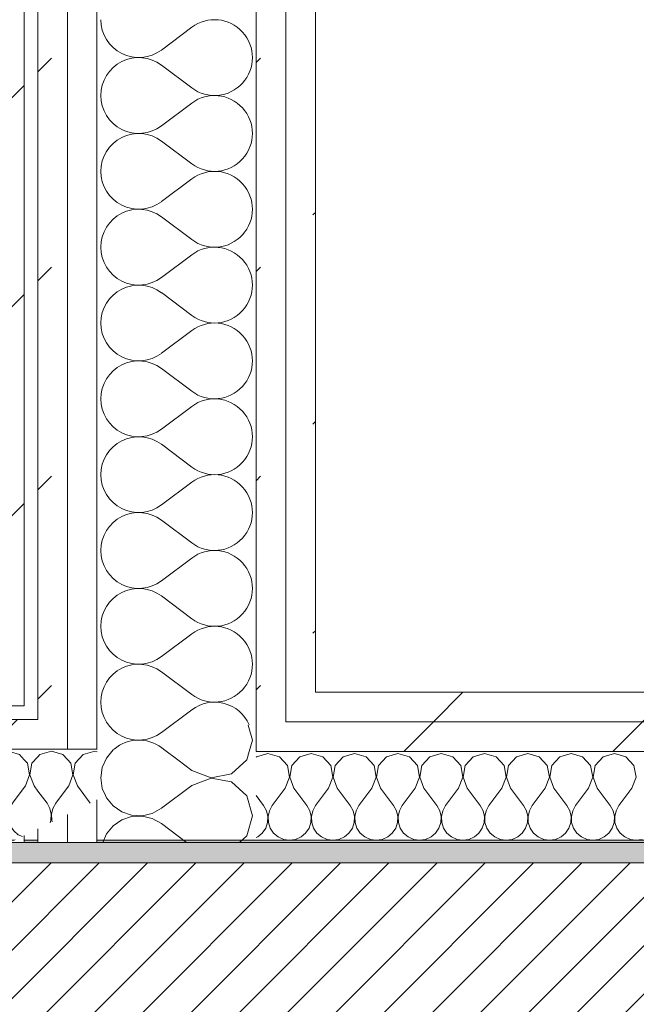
# Model space of a CAD drawing. Header units: millimetres. Extents: x -28277 to 305935, y -19284 to 4746.
# Tile 108 of 256: x 44273 to 44544, y -1304 to -871. Entities that reach past the tile are written whole.
import ezdxf

# ---------------------------------------------------------------- set-up
doc = ezdxf.new("R2010")
doc.units = ezdxf.units.MM
doc.header["$MEASUREMENT"] = 0
doc.linetypes.add('Wipeout_Contour', pattern=[1000, 0, -1000])
for name, color, linetype in [('06_COT_Detalls', 7, 'Continuous'), ('12_FAÇ_Façana', 7, 'Continuous'), ('Nuevo_08_E_Envans secs', 7, 'Continuous')]:
    doc.layers.add(name, color=color, linetype=linetype)
for name, color, linetype, lineweight in [('06_COT_Detalls_Pluma_Nº__1', 7, 'Continuous', 5), ('12_FAÇ_Façana_Pluma_Nº__2', 8, 'Continuous', 5), ('12_FAÇ_Façana_Pluma_Nº__7', 7, 'Continuous', 5), ('Nuevo_08_E_Envans secs_Pluma_Nº__1', 7, 'Continuous', 5)]:
    doc.layers.add(name, color=color, linetype=linetype, lineweight=lineweight)
for name, color, linetype, lineweight, true_color in [('12_FAÇ_Façana_Pluma_Nº__176', 7, 'Continuous', 15, 0x93a0c6), ('Nuevo_08_E_Envans secs_Pluma_Nº__102', 7, 'Continuous', 5, 0xcccccc), ('Nuevo_08_E_Envans secs_Pluma_Nº__171', 171, 'Continuous', 13, 0xaaaaff), ('Nuevo_08_E_Envans secs_Pluma_Nº__177', 7, 'Continuous', 15, 0xf7e046)]:
    doc.layers.add(name, color=color, linetype=linetype, lineweight=lineweight, true_color=true_color)
doc.styles.add('Estilo_Generado_2', font='txt')
doc.dimstyles.new('Estilo_Generado__2', dxfattribs={"dimtxt": 50, "dimasz": 19, "dimexe": 0.18, "dimexo": 300, "dimgap": 0, "dimtad": 1, "dimtih": 1, "dimtoh": 1, "dimlfac": 0.001, "dimzin": 0, "dimdsep": 46, "dimtxsty": 'Estilo_Generado_2', "dimblk": 'ARROWHEAD_2', "dimblk1": 'ARROWHEAD_2', "dimblk2": 'ARROWHEAD_2', "dimcen": 0.09, "dimclrd": 7, "dimclre": 7, "dimclrt": 7, "dimadec": 0, "dimazin": 0, "dimtfac": 1, "dimtdec": 4, "dimtmove": 0, "dimatfit": 3, "dimfxl": 0, "dimtolj": 1, "dimtzin": 0, "dimarcsym": 0})
pattern_1 = [(45, (55248.37, -37.4), (-91.9239, 91.9239), [97.5, -32.5]), (45, (55248.37, 54.52), (-91.9239, 91.9239), [97.5, -32.5])]

# ---------------------------------------------------------------- blocks, each defined once
blk = doc.blocks.new('Muro_18_1', base_point=(42312.43, -1231.38))
at = {"layer": '12_FAÇ_Façana_Pluma_Nº__176', "linetype": 'Continuous', "lineweight": 0, "true_color": 0x495063}
blk.add_hatch(color=251, dxfattribs=at).paths.add_polyline_path([(46466.43, -1231.38), (42312.43, -1231.38), (42312.43, -1241.38), (46466.43, -1241.38)])
at = {"layer": '12_FAÇ_Façana_Pluma_Nº__2', "linetype": 'Continuous', "lineweight": 5}
h = blk.add_hatch(dxfattribs=at)
h.set_pattern_fill('Ceramic_0001', color=8, style=0, pattern_type=2)
h.set_pattern_definition([(45, (55248.365, -37.4), (-10.606602, 10.606602), [])])
h.paths.add_polyline_path([(46466.43, -1241.38), (42312.43, -1241.38), (42312.43, -1456.38), (42361.55, -1456.38), (42361.55, -1251.37), (42761.56, -1251.37), (42761.56, -1456.38), (42812.5, -1456.38), (42812.5, -1251.37), (43212.51, -1251.37), (43212.51, -1456.38), (46466.43, -1456.38)])
at = {"layer": '12_FAÇ_Façana_Pluma_Nº__7', "color": 7, "linetype": 'Continuous', "lineweight": 5}
blk.add_line((46466.43, -1241.38), (42312.43, -1241.38), dxfattribs=at)
at = {"layer": '12_FAÇ_Façana_Pluma_Nº__7', "color": 7, "linetype": 'Continuous', "lineweight": 5, "flags": 128}
blk.add_lwpolyline([(46466.43, -1231.38), (42312.43, -1231.38)], dxfattribs=at)
blk = doc.blocks.new('*X96', base_point=(55248.37, -37.4))
at = {"layer": 'Nuevo_08_E_Envans secs_Pluma_Nº__102', "color": 254, "linetype": 'Continuous', "lineweight": 5, "true_color": 0xcccccc}
for p, q in [((44374.85, -1187.4), (44373.01, -1180.91)), ((44373.44, -1192.38), (44374.85, -1187.4))]:
    blk.add_line(p, q, dxfattribs=at)
blk = doc.blocks.new('*X97', base_point=(55248.37, -37.4))
at = {"layer": 'Nuevo_08_E_Envans secs_Pluma_Nº__102', "color": 254, "linetype": 'Continuous', "lineweight": 5, "true_color": 0xcccccc}
for p, q in [((44372.36, -1196.16), (44373.44, -1192.38)), ((44348.18, -1200.73), (44342.07, -1196.15)), ((44365.64, -1202.31), (44372.36, -1196.16)), ((44348.18, -1200.73), (44356.69, -1204)), ((44356.69, -1204), (44365.64, -1202.31)), ((44348.18, -1207.4), (44334.85, -1217.4)), ((44356.69, -1204.13), (44348.18, -1207.4)), ((44365.64, -1205.83), (44356.69, -1204.13)), ((44372.36, -1211.97), (44365.64, -1205.83)), ((44310.23, -1211.83), (44310.67, -1212.83)), ((44310.67, -1212.83), (44313.61, -1216.37)), ((44374.85, -1220.73), (44372.36, -1211.97)), ((44313.61, -1216.37), (44317.4, -1218.97)), ((44317.4, -1218.97), (44321.75, -1220.44)), ((44321.75, -1220.44), (44326.35, -1220.67)), ((44326.35, -1220.67), (44330.83, -1219.62)), ((44330.83, -1219.62), (44334.85, -1217.4)), ((44317.4, -1222.49), (44313.61, -1225.1)), ((44321.75, -1221.02), (44317.4, -1222.49)), ((44326.35, -1220.8), (44321.75, -1221.02)), ((44330.83, -1221.84), (44326.35, -1220.8)), ((44334.85, -1224.07), (44330.83, -1221.84)), ((44345.93, -1232.38), (44334.85, -1224.07)), ((44372.36, -1229.5), (44374.85, -1220.73)), ((44310.67, -1228.64), (44309.03, -1232.38)), ((44313.61, -1225.1), (44310.67, -1228.64)), ((44369.21, -1232.38), (44372.36, -1229.5))]:
    blk.add_line(p, q, dxfattribs=at)
blk = doc.blocks.new('*X99', base_point=(55248.37, -37.4))
at = {"layer": 'Nuevo_08_E_Envans secs_Pluma_Nº__102', "color": 254, "linetype": 'Continuous', "lineweight": 5, "true_color": 0xcccccc}
for p, q in [((44313.61, -1191.76), (44310.67, -1195.3)), ((44314.17, -1191.38), (44313.61, -1191.76)), ((44342.07, -1196.15), (44335.71, -1191.38)), ((44310.67, -1195.3), (44308.82, -1199.51)), ((44308.82, -1199.51), (44308.18, -1204.07)), ((44308.18, -1204.07), (44308.82, -1208.62)), ((44308.82, -1208.62), (44310.23, -1211.83))]:
    blk.add_line(p, q, dxfattribs=at)
blk = doc.blocks.new('*X100', base_point=(55248.37, -37.4))
at = {"layer": 'Nuevo_08_E_Envans secs_Pluma_Nº__102', "color": 254, "linetype": 'Continuous', "lineweight": 5, "true_color": 0xcccccc}
for p, q in [((44348.18, -874.07), (44334.85, -884.07)), ((44348.18, -900.73), (44334.85, -890.73)), ((44348.18, -907.4), (44334.85, -917.4)), ((44348.18, -934.07), (44334.85, -924.07)), ((44348.18, -940.73), (44334.85, -950.73)), ((44348.18, -967.4), (44334.85, -957.4)), ((44348.18, -974.07), (44334.85, -984.07)), ((44348.18, -1000.73), (44334.85, -990.73)), ((44348.18, -1007.4), (44334.85, -1017.4)), ((44348.18, -1034.07), (44334.85, -1024.07)), ((44348.18, -1040.73), (44334.85, -1050.73)), ((44348.18, -1067.4), (44334.85, -1057.4)), ((44348.18, -1074.07), (44334.85, -1084.07)), ((44348.18, -1100.73), (44334.85, -1090.73)), ((44348.18, -1107.4), (44334.85, -1117.4)), ((44348.18, -1134.07), (44334.85, -1124.07)), ((44348.18, -1140.73), (44334.85, -1150.73)), ((44348.18, -1167.4), (44334.85, -1157.4)), ((44348.18, -1174.07), (44334.85, -1184.07)), ((44335.71, -1191.38), (44334.85, -1190.73))]:
    blk.add_line(p, q, dxfattribs=at)
for centre, start, end in [((44324.85, -870.73), 180, 306.8699), ((44358.18, -887.4), 233.1301, 126.8699), ((44324.85, -904.07), 53.1301, 180), ((44324.85, -904.07), 180, 306.8699), ((44358.18, -920.73), 233.1301, 126.8699), ((44324.85, -937.4), 53.1301, 180), ((44324.85, -937.4), 180, 306.8699), ((44358.18, -954.07), 233.1301, 126.8699), ((44324.85, -970.73), 53.1301, 180), ((44324.85, -970.73), 180, 306.8699), ((44358.18, -987.4), 233.1301, 126.8699), ((44324.85, -1004.07), 53.1301, 180), ((44324.85, -1004.07), 180, 306.8699), ((44358.18, -1020.73), 233.1301, 126.8699), ((44324.85, -1037.4), 53.1301, 180), ((44324.85, -1037.4), 180, 306.8699), ((44358.18, -1054.07), 233.1301, 126.8699), ((44324.85, -1070.73), 53.1301, 180), ((44324.85, -1070.73), 180, 306.8699), ((44358.18, -1087.4), 233.1301, 126.8699), ((44324.85, -1104.07), 53.1301, 180), ((44324.85, -1104.07), 180, 306.8699), ((44358.18, -1120.73), 233.1301, 126.8699), ((44324.85, -1137.4), 53.1301, 180), ((44324.85, -1137.4), 180, 306.8699), ((44358.18, -1154.07), 233.1301, 126.8699), ((44324.85, -1170.73), 53.1301, 180), ((44324.85, -1170.73), 180, 306.8699), ((44358.18, -1187.4), 23.7181, 126.8699), ((44324.85, -1204.07), 53.1301, 130.4078)]:
    blk.add_arc(centre, 16.67, start, end, dxfattribs=at)
blk = doc.blocks.new('Muro_21_1', base_point=(44402.52, -1166.38))
at = {"color": 254, "linetype": 'Wipeout_Contour', "lineweight": 0, "ltscale": 177147.833826}
blk.add_wipeout([(44268.52, -1166.38), (44268.52, -1172.38), (44274.52, -1172.38), (44274.52, -1166.38)], dxfattribs=at).dxf.layer = 'Nuevo_08_E_Envans secs'
at = {"color": 254, "linetype": 'Wipeout_Contour', "lineweight": 0, "ltscale": 177646.213012}
blk.add_wipeout([(44402.52, -1166.38), (44389.52, -1172.78), (44389.52, -1179.38), (44402.52, -1179.38)], dxfattribs=at).dxf.layer = 'Nuevo_08_E_Envans secs'
at = {"color": 254, "linetype": 'Wipeout_Contour', "lineweight": 0, "ltscale": 177267.774604}
blk.add_wipeout([(44293.52, -1232.38), (44306.52, -1232.38), (44306.52, -1213.66), (44293.52, -1220.06)], dxfattribs=at).dxf.layer = 'Nuevo_08_E_Envans secs'
at = {"color": 254, "linetype": 'Wipeout_Contour', "lineweight": 0, "ltscale": 132868.430629}
blk.add_wipeout([(44274.52, -1229.42), (44268.52, -1232.38), (44274.52, -1232.38)], dxfattribs=at).dxf.layer = 'Nuevo_08_E_Envans secs'
at = {"layer": 'Nuevo_08_E_Envans secs_Pluma_Nº__171', "linetype": 'Continuous', "lineweight": 13, "true_color": 0xaaaaff}
h = blk.add_hatch(dxfattribs=at)
h.set_pattern_fill('Panellat_HPL_0001', color=161, style=0, pattern_type=2)
h.set_pattern_definition(pattern_1)
h.paths.add_polyline_path([(44268.52, -1166.38), (44268.52, -1172.38), (44274.52, -1172.38), (44274.52, -1166.38)])
h = blk.add_hatch(dxfattribs=at)
h.set_pattern_fill('Panellat_HPL_0001', color=161, style=0, pattern_type=2)
h.set_pattern_definition(pattern_1)
h.paths.add_polyline_path([(44274.52, -1229.42), (44268.52, -1232.38), (44274.52, -1232.38)])
at = {"layer": 'Nuevo_08_E_Envans secs_Pluma_Nº__177', "linetype": 'Continuous', "lineweight": 15, "true_color": 0xf7e046}
h = blk.add_hatch(dxfattribs=at)
h.set_pattern_fill('Panellat_HPL_0001', color=53, style=0, pattern_type=2)
h.set_pattern_definition(pattern_1)
h.paths.add_polyline_path([(44402.52, -1166.38), (44389.52, -1172.78), (44389.52, -1179.38), (44402.52, -1179.38)])
h = blk.add_hatch(dxfattribs=at)
h.set_pattern_fill('Panellat_HPL_0001', color=53, style=0, pattern_type=2)
h.set_pattern_definition(pattern_1)
h.paths.add_polyline_path([(44293.52, -1232.38), (44306.52, -1232.38), (44306.52, -1213.66), (44293.52, -1220.06)])
at = {"layer": 'Nuevo_08_E_Envans secs_Pluma_Nº__1', "color": 7, "linetype": 'Continuous', "lineweight": 5}
for p, q in [((44274.52, -1172.38), (44268.52, -1172.38)), ((44306.52, -1232.38), (44306.52, -1213.66)), ((44274.52, -1232.38), (44274.52, -1229.42))]:
    blk.add_line(p, q, dxfattribs=at)
at = {"layer": 'Nuevo_08_E_Envans secs_Pluma_Nº__1', "color": 7, "linetype": 'Continuous', "lineweight": 5, "flags": 128}
for points in [[(44268.52, -1232.38), (44274.52, -1232.38)], [(44306.52, -1232.38), (44376.52, -1232.38)]]:
    blk.add_lwpolyline(points, dxfattribs=at)
at = {"layer": 'Nuevo_08_E_Envans secs', "color": 7, "lineweight": 20}
blk.add_blockref('*X99', (55248.37, -37.4), dxfattribs=at)
at = {"color": 254, "linetype": 'Wipeout_Contour', "lineweight": 0, "ltscale": 177168.78983}
blk.add_wipeout([(44268.52, 1517.45), (44268.52, -1166.38), (44274.52, -1166.38), (44274.52, 1517.45)], dxfattribs=at).dxf.layer = 'Nuevo_08_E_Envans secs'
at = {"color": 254, "linetype": 'Wipeout_Contour', "lineweight": 0, "ltscale": 177594.582171}
blk.add_wipeout([(44376.52, -1179.38), (44389.52, -1179.38), (44389.52, -1172.78), (44376.52, -1179.18)], dxfattribs=at).dxf.layer = 'Nuevo_08_E_Envans secs'
at = {"color": 254, "linetype": 'Wipeout_Contour', "lineweight": 0, "ltscale": 177216.152071}
blk.add_wipeout([(44280.52, -1232.38), (44293.52, -1232.38), (44293.52, -1220.06), (44280.52, -1226.47)], dxfattribs=at).dxf.layer = 'Nuevo_08_E_Envans secs'
at = {"layer": 'Nuevo_08_E_Envans secs_Pluma_Nº__171', "linetype": 'Continuous', "lineweight": 13, "true_color": 0xaaaaff}
h = blk.add_hatch(dxfattribs=at)
h.set_pattern_fill('Panellat_HPL_0001', color=161, style=0, pattern_type=2)
h.set_pattern_definition(pattern_1)
h.paths.add_polyline_path([(44268.52, 1517.45), (44268.52, -1166.38), (44274.52, -1166.38), (44274.52, 1517.45)])
at = {"layer": 'Nuevo_08_E_Envans secs_Pluma_Nº__177', "linetype": 'Continuous', "lineweight": 15, "true_color": 0xf7e046}
h = blk.add_hatch(dxfattribs=at)
h.set_pattern_fill('Panellat_HPL_0001', color=53, style=0, pattern_type=2)
h.set_pattern_definition(pattern_1)
h.paths.add_polyline_path([(44376.52, -1179.38), (44389.52, -1179.38), (44389.52, -1172.78), (44376.52, -1179.18)])
h = blk.add_hatch(dxfattribs=at)
h.set_pattern_fill('Panellat_HPL_0001', color=53, style=0, pattern_type=2)
h.set_pattern_definition(pattern_1)
h.paths.add_polyline_path([(44280.52, -1232.38), (44293.52, -1232.38), (44293.52, -1220.06), (44280.52, -1226.47)])
at = {"layer": 'Nuevo_08_E_Envans secs_Pluma_Nº__1', "color": 7, "linetype": 'Continuous', "lineweight": 5}
for p, q in [((44274.52, -1166.38), (44274.52, 1517.45)), ((44274.52, -1172.38), (44274.52, -1166.38)), ((44293.52, -1232.38), (44293.52, -1220.06)), ((44280.52, -1232.38), (44280.52, -1226.47))]:
    blk.add_line(p, q, dxfattribs=at)
at = {"layer": 'Nuevo_08_E_Envans secs_Pluma_Nº__1', "color": 7, "linetype": 'Continuous', "lineweight": 5, "flags": 128}
for points in [[(44274.52, -1232.38), (44280.52, -1232.38)], [(44280.52, -1232.38), (44293.52, -1232.38)], [(44293.52, -1232.38), (44306.52, -1232.38)]]:
    blk.add_lwpolyline(points, dxfattribs=at)
at = {"color": 254, "linetype": 'Wipeout_Contour', "lineweight": 0, "ltscale": 133228.166048}
blk.add_wipeout([(44389.52, -1172.78), (44402.52, -1166.38), (44389.52, -1166.38)], dxfattribs=at).dxf.layer = 'Nuevo_08_E_Envans secs'
at = {"color": 254, "linetype": 'Wipeout_Contour', "lineweight": 0, "ltscale": 177595.430798}
blk.add_wipeout([(44376.52, -1192.38), (44389.52, -1192.38), (44389.52, -1179.38), (44376.52, -1179.38)], dxfattribs=at).dxf.layer = 'Nuevo_08_E_Envans secs'
at = {"layer": 'Nuevo_08_E_Envans secs_Pluma_Nº__177', "linetype": 'Continuous', "lineweight": 15, "true_color": 0xf7e046}
h = blk.add_hatch(dxfattribs=at)
h.set_pattern_fill('Panellat_HPL_0001', color=53, style=0, pattern_type=2)
h.set_pattern_definition(pattern_1)
h.paths.add_polyline_path([(44389.52, -1172.78), (44402.52, -1166.38), (44389.52, -1166.38)])
h = blk.add_hatch(dxfattribs=at)
h.set_pattern_fill('Panellat_HPL_0001', color=53, style=0, pattern_type=2)
h.set_pattern_definition(pattern_1)
h.paths.add_polyline_path([(44376.52, -1192.38), (44389.52, -1192.38), (44389.52, -1179.38), (44376.52, -1179.38)])
at = {"layer": 'Nuevo_08_E_Envans secs_Pluma_Nº__1', "color": 7, "linetype": 'Continuous', "lineweight": 5}
blk.add_line((44376.52, -1192.38), (44389.52, -1192.38), dxfattribs=at)
at = {"layer": 'Nuevo_08_E_Envans secs', "color": 7, "lineweight": 20}
for name in ['*X96', '*X97']:
    blk.add_blockref(name, (55248.37, -37.4), dxfattribs=at)
at = {"color": 254, "linetype": 'Wipeout_Contour', "lineweight": 0, "ltscale": 177667.381041}
blk.add_wipeout([(44389.52, 1529.45), (44389.52, -1166.38), (44402.52, -1166.38), (44402.52, 1529.45)], dxfattribs=at).dxf.layer = 'Nuevo_08_E_Envans secs'
at = {"layer": 'Nuevo_08_E_Envans secs_Pluma_Nº__177', "linetype": 'Continuous', "lineweight": 15, "true_color": 0xf7e046}
h = blk.add_hatch(dxfattribs=at)
h.set_pattern_fill('Panellat_HPL_0001', color=53, style=0, pattern_type=2)
h.set_pattern_definition(pattern_1)
h.paths.add_polyline_path([(44389.52, 1529.45), (44389.52, -1166.38), (44402.52, -1166.38), (44402.52, 1529.45)])
at = {"layer": 'Nuevo_08_E_Envans secs_Pluma_Nº__1', "color": 7, "linetype": 'Continuous', "lineweight": 5, "flags": 128}
blk.add_lwpolyline([(44402.52, -1166.38), (44402.52, 1529.45)], dxfattribs=at)
at = {"color": 254, "linetype": 'Wipeout_Contour', "lineweight": 0, "ltscale": 177616.811639}
blk.add_wipeout([(44376.52, 1542.45), (44376.52, -1179.18), (44389.52, -1172.78), (44389.52, 1542.45)], dxfattribs=at).dxf.layer = 'Nuevo_08_E_Envans secs'
at = {"layer": 'Nuevo_08_E_Envans secs_Pluma_Nº__177', "linetype": 'Continuous', "lineweight": 15, "true_color": 0xf7e046}
h = blk.add_hatch(dxfattribs=at)
h.set_pattern_fill('Panellat_HPL_0001', color=53, style=0, pattern_type=2)
h.set_pattern_definition(pattern_1)
h.paths.add_polyline_path([(44376.52, 1542.45), (44376.52, -1179.18), (44389.52, -1172.78), (44389.52, 1542.45)])
at = {"layer": 'Nuevo_08_E_Envans secs_Pluma_Nº__1', "color": 7, "linetype": 'Continuous', "lineweight": 5}
for p, q in [((44376.52, -1179.18), (44376.52, 1555.45)), ((44389.52, -1172.78), (44389.52, 1542.45)), ((44389.52, -1179.38), (44389.52, -1172.78)), ((44376.52, -1179.38), (44376.52, -1179.18)), ((44376.52, -1192.38), (44376.52, -1179.38))]:
    blk.add_line(p, q, dxfattribs=at)
at = {"layer": 'Nuevo_08_E_Envans secs', "color": 7, "lineweight": 20}
blk.add_blockref('*X100', (55248.37, -37.4), dxfattribs=at)
at = {"color": 254, "linetype": 'Wipeout_Contour', "lineweight": 0, "ltscale": 177285.792504}
blk.add_wipeout([(44293.52, 1542.45), (44293.52, -1191.38), (44306.52, -1191.38), (44306.52, 1542.45)], dxfattribs=at).dxf.layer = 'Nuevo_08_E_Envans secs'
at = {"layer": 'Nuevo_08_E_Envans secs_Pluma_Nº__177', "linetype": 'Continuous', "lineweight": 15, "true_color": 0xf7e046}
h = blk.add_hatch(dxfattribs=at)
h.set_pattern_fill('Panellat_HPL_0001', color=53, style=0, pattern_type=2)
h.set_pattern_definition(pattern_1)
h.paths.add_polyline_path([(44293.52, 1542.45), (44293.52, -1191.38), (44306.52, -1191.38), (44306.52, 1542.45)])
at = {"layer": 'Nuevo_08_E_Envans secs_Pluma_Nº__1', "color": 7, "linetype": 'Continuous', "lineweight": 5}
blk.add_line((44306.52, -1191.38), (44306.52, 1542.45), dxfattribs=at)
at = {"color": 254, "linetype": 'Wipeout_Contour', "lineweight": 0, "ltscale": 177211.461072}
blk.add_wipeout([(44280.52, -1178.38), (44280.52, -1191.38), (44293.52, -1191.38), (44293.52, -1178.38)], dxfattribs=at).dxf.layer = 'Nuevo_08_E_Envans secs'
at = {"layer": 'Nuevo_08_E_Envans secs_Pluma_Nº__177', "linetype": 'Continuous', "lineweight": 15, "true_color": 0xf7e046}
h = blk.add_hatch(dxfattribs=at)
h.set_pattern_fill('Panellat_HPL_0001', color=53, style=0, pattern_type=2)
h.set_pattern_definition(pattern_1)
h.paths.add_polyline_path([(44280.52, -1178.38), (44280.52, -1191.38), (44293.52, -1191.38), (44293.52, -1178.38)])
at = {"layer": 'Nuevo_08_E_Envans secs_Pluma_Nº__1', "color": 7, "linetype": 'Continuous', "lineweight": 5}
for p, q in [((44293.52, -1191.38), (44280.52, -1191.38)), ((44306.52, -1191.38), (44293.52, -1191.38))]:
    blk.add_line(p, q, dxfattribs=at)
at = {"color": 254, "linetype": 'Wipeout_Contour', "lineweight": 0, "ltscale": 177232.221104}
blk.add_wipeout([(44280.52, 1529.45), (44280.52, -1178.38), (44293.52, -1178.38), (44293.52, 1529.45)], dxfattribs=at).dxf.layer = 'Nuevo_08_E_Envans secs'
at = {"layer": 'Nuevo_08_E_Envans secs_Pluma_Nº__177', "linetype": 'Continuous', "lineweight": 15, "true_color": 0xf7e046}
h = blk.add_hatch(dxfattribs=at)
h.set_pattern_fill('Panellat_HPL_0001', color=53, style=0, pattern_type=2)
h.set_pattern_definition(pattern_1)
h.paths.add_polyline_path([(44280.52, 1529.45), (44280.52, -1178.38), (44293.52, -1178.38), (44293.52, 1529.45)])
at = {"layer": 'Nuevo_08_E_Envans secs_Pluma_Nº__1', "color": 7, "linetype": 'Continuous', "lineweight": 5}
for p, q in [((44293.52, -1178.38), (44293.52, 1529.45)), ((44280.52, -1172.38), (44280.52, 1523.45)), ((44280.52, -1178.38), (44280.52, -1172.38)), ((44280.52, -1178.38), (44274.52, -1178.38)), ((44293.52, -1191.38), (44293.52, -1178.38))]:
    blk.add_line(p, q, dxfattribs=at)
blk = doc.blocks.new('*X135', base_point=(55248.37, -37.4))
at = {"layer": 'Nuevo_08_E_Envans secs_Pluma_Nº__102', "color": 254, "linetype": 'Continuous', "lineweight": 5, "true_color": 0xcccccc}
for p, q in [((44300.5, -1193.75), (44296.99, -1197.59)), ((44305.51, -1192.33), (44300.5, -1193.75)), ((44306.52, -1192.61), (44305.51, -1192.33)), ((44294.98, -1197.59), (44293.52, -1195.99)), ((44295.95, -1202.71), (44294.98, -1197.59)), ((44296.99, -1197.59), (44296.02, -1202.71)), ((44294.08, -1207.57), (44295.95, -1202.71)), ((44296.02, -1202.71), (44297.89, -1207.57)), ((44294.08, -1207.57), (44293.52, -1208.32)), ((44297.89, -1207.57), (44303.55, -1215.12))]:
    blk.add_line(p, q, dxfattribs=at)
blk = doc.blocks.new('*X136', base_point=(55248.37, -37.4))
at = {"layer": 'Nuevo_08_E_Envans secs_Pluma_Nº__102', "color": 254, "linetype": 'Continuous', "lineweight": 5, "true_color": 0xcccccc}
for p, q in [((44281.45, -1193.75), (44280.52, -1194.78)), ((44286.46, -1192.33), (44281.45, -1193.75)), ((44291.47, -1193.75), (44286.46, -1192.33)), ((44293.52, -1195.99), (44291.47, -1193.75)), ((44280.52, -1209.8), (44284.56, -1215.19)), ((44293.52, -1208.32), (44288.37, -1215.19)), ((44285.83, -1217.48), (44284.56, -1215.19)), ((44288.37, -1215.19), (44287.09, -1217.48)), ((44286.42, -1220.04), (44285.83, -1217.48)), ((44286.29, -1222.67), (44286.42, -1220.04)), ((44287.09, -1217.48), (44286.5, -1220.04)), ((44286.5, -1220.04), (44286.63, -1222.67)), ((44285.91, -1223.81), (44286.29, -1222.67)), ((44286.63, -1222.67), (44286.85, -1223.34))]:
    blk.add_line(p, q, dxfattribs=at)
blk = doc.blocks.new('*X137', base_point=(55248.37, -37.4))
at = {"layer": 'Nuevo_08_E_Envans secs_Pluma_Nº__102', "color": 254, "linetype": 'Continuous', "lineweight": 5, "true_color": 0xcccccc}
for p, q in [((44275.93, -1197.59), (44274.52, -1196.05)), ((44276.9, -1202.71), (44275.93, -1197.59)), ((44277.94, -1197.59), (44276.98, -1202.71)), ((44280.52, -1194.78), (44277.94, -1197.59)), ((44275.03, -1207.57), (44276.9, -1202.71)), ((44276.98, -1202.71), (44278.84, -1207.57)), ((44275.03, -1207.57), (44274.52, -1208.25)), ((44278.84, -1207.57), (44280.52, -1209.8))]:
    blk.add_line(p, q, dxfattribs=at)
blk = doc.blocks.new('*X138', base_point=(55248.37, -37.4))
at = {"layer": 'Nuevo_08_E_Envans secs_Pluma_Nº__102', "color": 254, "linetype": 'Continuous', "lineweight": 5, "true_color": 0xcccccc}
for p, q in [((44272.42, -1193.75), (44268.52, -1192.64)), ((44274.52, -1196.05), (44272.42, -1193.75)), ((44274.52, -1208.25), (44269.32, -1215.19)), ((44269.32, -1215.19), (44268.52, -1216.63)), ((44268.52, -1225.3), (44269.91, -1227.32)), ((44269.91, -1227.32), (44271.93, -1229)), ((44271.93, -1229), (44273.74, -1229.8))]:
    blk.add_line(p, q, dxfattribs=at)
blk = doc.blocks.new('Muro_27_1', base_point=(42312.43, -1166.38))
at = {"layer": 'Nuevo_08_E_Envans secs_Pluma_Nº__1', "color": 7, "linetype": 'Continuous', "lineweight": 5}
for p, q in [((44274.52, -1172.38), (44268.52, -1172.38)), ((44306.52, -1191.38), (44293.52, -1191.38))]:
    blk.add_line(p, q, dxfattribs=at)
at = {"layer": 'Nuevo_08_E_Envans secs', "color": 7, "lineweight": 20}
for name in ['*X136', '*X135', '*X137']:
    blk.add_blockref(name, (55248.37, -37.4), dxfattribs=at)
at = {"color": 254, "linetype": 'Wipeout_Contour', "lineweight": 0, "ltscale": 177173.474663}
blk.add_wipeout([(44274.52, -1178.38), (44274.52, -1191.38), (44280.52, -1191.38), (44280.52, -1178.38)], dxfattribs=at).dxf.layer = 'Nuevo_08_E_Envans secs'
at = {"layer": 'Nuevo_08_E_Envans secs_Pluma_Nº__177', "linetype": 'Continuous', "lineweight": 15, "true_color": 0xf7e046}
h = blk.add_hatch(dxfattribs=at)
h.set_pattern_fill('Panellat_HPL_0001', color=53, style=0, pattern_type=2)
h.set_pattern_definition(pattern_1)
h.paths.add_polyline_path([(44274.52, -1178.38), (44274.52, -1191.38), (44280.52, -1191.38), (44280.52, -1178.38)])
at = {"layer": 'Nuevo_08_E_Envans secs_Pluma_Nº__1', "color": 7, "linetype": 'Continuous', "lineweight": 5}
blk.add_line((44293.52, -1191.38), (44280.52, -1191.38), dxfattribs=at)
at = {"layer": 'Nuevo_08_E_Envans secs', "color": 7, "lineweight": 20}
blk.add_blockref('*X138', (55248.37, -37.4), dxfattribs=at)
at = {"color": 254, "linetype": 'Wipeout_Contour', "lineweight": 0, "ltscale": 177149.483253}
blk.add_wipeout([(44268.52, -1178.38), (44268.52, -1191.38), (44274.52, -1191.38), (44274.52, -1178.38)], dxfattribs=at).dxf.layer = 'Nuevo_08_E_Envans secs'
at = {"layer": 'Nuevo_08_E_Envans secs_Pluma_Nº__177', "linetype": 'Continuous', "lineweight": 15, "true_color": 0xf7e046}
h = blk.add_hatch(dxfattribs=at)
h.set_pattern_fill('Panellat_HPL_0001', color=53, style=0, pattern_type=2)
h.set_pattern_definition(pattern_1)
h.paths.add_polyline_path([(44268.52, -1178.38), (44268.52, -1191.38), (44274.52, -1191.38), (44274.52, -1178.38)])
at = {"layer": 'Nuevo_08_E_Envans secs_Pluma_Nº__1', "color": 7, "linetype": 'Continuous', "lineweight": 5}
for p, q in [((44274.52, -1178.38), (44268.52, -1178.38)), ((44280.52, -1178.38), (44274.52, -1178.38)), ((44274.52, -1191.38), (44268.52, -1191.38)), ((44280.52, -1191.38), (44274.52, -1191.38))]:
    blk.add_line(p, q, dxfattribs=at)
blk = doc.blocks.new('*X149', base_point=(55248.37, -37.4))
at = {"layer": 'Nuevo_08_E_Envans secs_Pluma_Nº__102', "color": 254, "linetype": 'Continuous', "lineweight": 5, "true_color": 0xcccccc}
for p, q in [((44381.7, -1193.33), (44376.69, -1194.75)), ((44386.71, -1194.75), (44381.7, -1193.33)), ((44400.75, -1193.33), (44395.74, -1194.75)), ((44405.75, -1194.75), (44400.75, -1193.33)), ((44419.79, -1193.33), (44414.79, -1194.75)), ((44424.8, -1194.75), (44419.79, -1193.33)), ((44438.84, -1193.33), (44433.83, -1194.75)), ((44443.85, -1194.75), (44438.84, -1193.33)), ((44457.89, -1193.33), (44452.88, -1194.75)), ((44462.9, -1194.75), (44457.89, -1193.33)), ((44476.94, -1193.33), (44471.93, -1194.75)), ((44481.94, -1194.75), (44476.94, -1193.33)), ((44495.98, -1193.33), (44490.98, -1194.75)), ((44500.99, -1194.75), (44495.98, -1193.33)), ((44515.03, -1193.33), (44510.03, -1194.75)), ((44520.04, -1194.75), (44515.03, -1193.33)), ((44534.08, -1193.33), (44529.07, -1194.75)), ((44539.09, -1194.75), (44534.08, -1193.33)), ((44376.69, -1194.75), (44376.52, -1194.94)), ((44390.22, -1198.59), (44386.71, -1194.75)), ((44391.18, -1203.71), (44390.22, -1198.59)), ((44392.23, -1198.59), (44391.26, -1203.71)), ((44395.74, -1194.75), (44392.23, -1198.59)), ((44409.26, -1198.59), (44405.75, -1194.75)), ((44410.23, -1203.71), (44409.26, -1198.59)), ((44411.28, -1198.59), (44410.31, -1203.71)), ((44414.79, -1194.75), (44411.28, -1198.59)), ((44428.31, -1198.59), (44424.8, -1194.75)), ((44429.28, -1203.71), (44428.31, -1198.59)), ((44430.32, -1198.59), (44429.36, -1203.71)), ((44433.83, -1194.75), (44430.32, -1198.59)), ((44447.36, -1198.59), (44443.85, -1194.75)), ((44448.33, -1203.71), (44447.36, -1198.59)), ((44449.37, -1198.59), (44448.4, -1203.71)), ((44452.88, -1194.75), (44449.37, -1198.59)), ((44466.41, -1198.59), (44462.9, -1194.75)), ((44467.37, -1203.71), (44466.41, -1198.59)), ((44468.42, -1198.59), (44467.45, -1203.71)), ((44471.93, -1194.75), (44468.42, -1198.59)), ((44485.46, -1198.59), (44481.94, -1194.75)), ((44486.42, -1203.71), (44485.46, -1198.59)), ((44487.47, -1198.59), (44486.5, -1203.71)), ((44490.98, -1194.75), (44487.47, -1198.59)), ((44504.5, -1198.59), (44500.99, -1194.75)), ((44505.47, -1203.71), (44504.5, -1198.59)), ((44506.51, -1198.59), (44505.55, -1203.71)), ((44510.03, -1194.75), (44506.51, -1198.59)), ((44523.55, -1198.59), (44520.04, -1194.75)), ((44524.52, -1203.71), (44523.55, -1198.59)), ((44525.56, -1198.59), (44524.59, -1203.71)), ((44529.07, -1194.75), (44525.56, -1198.59)), ((44542.6, -1198.59), (44539.09, -1194.75)), ((44543.57, -1203.71), (44542.6, -1198.59)), ((44389.32, -1208.57), (44391.18, -1203.71)), ((44391.26, -1203.71), (44393.13, -1208.57)), ((44408.37, -1208.57), (44410.23, -1203.71)), ((44410.31, -1203.71), (44412.17, -1208.57)), ((44427.41, -1208.57), (44429.28, -1203.71)), ((44429.36, -1203.71), (44431.22, -1208.57)), ((44446.46, -1208.57), (44448.33, -1203.71)), ((44448.4, -1203.71), (44450.27, -1208.57)), ((44465.51, -1208.57), (44467.37, -1203.71)), ((44467.45, -1203.71), (44469.32, -1208.57)), ((44484.56, -1208.57), (44486.42, -1203.71)), ((44486.5, -1203.71), (44488.37, -1208.57)), ((44503.6, -1208.57), (44505.47, -1203.71)), ((44505.55, -1203.71), (44507.41, -1208.57)), ((44522.65, -1208.57), (44524.52, -1203.71)), ((44524.59, -1203.71), (44526.46, -1208.57)), ((44541.7, -1208.57), (44543.57, -1203.71)), ((44376.52, -1211.82), (44379.79, -1216.19)), ((44389.32, -1208.57), (44383.6, -1216.19)), ((44393.13, -1208.57), (44398.84, -1216.19)), ((44408.37, -1208.57), (44402.65, -1216.19)), ((44412.17, -1208.57), (44417.89, -1216.19)), ((44427.41, -1208.57), (44421.7, -1216.19)), ((44431.22, -1208.57), (44436.94, -1216.19)), ((44446.46, -1208.57), (44440.75, -1216.19)), ((44450.27, -1208.57), (44455.98, -1216.19)), ((44465.51, -1208.57), (44459.79, -1216.19)), ((44469.32, -1208.57), (44475.03, -1216.19)), ((44484.56, -1208.57), (44478.84, -1216.19)), ((44488.37, -1208.57), (44494.08, -1216.19)), ((44503.6, -1208.57), (44497.89, -1216.19)), ((44507.41, -1208.57), (44513.13, -1216.19)), ((44522.65, -1208.57), (44516.94, -1216.19)), ((44526.46, -1208.57), (44532.17, -1216.19)), ((44541.7, -1208.57), (44535.98, -1216.19)), ((44381.07, -1218.48), (44379.79, -1216.19)), ((44383.6, -1216.19), (44382.33, -1218.48)), ((44400.11, -1218.48), (44398.84, -1216.19)), ((44402.65, -1216.19), (44401.38, -1218.48)), ((44419.16, -1218.48), (44417.89, -1216.19)), ((44421.7, -1216.19), (44420.43, -1218.48)), ((44438.21, -1218.48), (44436.94, -1216.19)), ((44440.75, -1216.19), (44439.47, -1218.48)), ((44457.26, -1218.48), (44455.98, -1216.19)), ((44459.79, -1216.19), (44458.52, -1218.48)), ((44476.3, -1218.48), (44475.03, -1216.19)), ((44478.84, -1216.19), (44477.57, -1218.48)), ((44495.35, -1218.48), (44494.08, -1216.19)), ((44497.89, -1216.19), (44496.62, -1218.48)), ((44514.4, -1218.48), (44513.13, -1216.19)), ((44516.94, -1216.19), (44515.67, -1218.48)), ((44533.45, -1218.48), (44532.17, -1216.19)), ((44535.98, -1216.19), (44534.71, -1218.48)), ((44381.66, -1221.04), (44381.07, -1218.48)), ((44382.33, -1218.48), (44381.74, -1221.04)), ((44400.71, -1221.04), (44400.11, -1218.48)), ((44401.38, -1218.48), (44400.78, -1221.04)), ((44419.76, -1221.04), (44419.16, -1218.48)), ((44420.43, -1218.48), (44419.83, -1221.04)), ((44438.8, -1221.04), (44438.21, -1218.48)), ((44439.47, -1218.48), (44438.88, -1221.04)), ((44457.85, -1221.04), (44457.26, -1218.48)), ((44458.52, -1218.48), (44457.93, -1221.04)), ((44476.9, -1221.04), (44476.3, -1218.48)), ((44477.57, -1218.48), (44476.98, -1221.04)), ((44495.95, -1221.04), (44495.35, -1218.48)), ((44496.62, -1218.48), (44496.02, -1221.04)), ((44514.99, -1221.04), (44514.4, -1218.48)), ((44515.67, -1218.48), (44515.07, -1221.04)), ((44534.04, -1221.04), (44533.45, -1218.48)), ((44534.71, -1218.48), (44534.12, -1221.04)), ((44380.69, -1226.16), (44381.53, -1223.67)), ((44381.53, -1223.67), (44381.66, -1221.04)), ((44381.74, -1221.04), (44381.86, -1223.67)), ((44381.86, -1223.67), (44382.7, -1226.16)), ((44399.74, -1226.16), (44400.58, -1223.67)), ((44400.58, -1223.67), (44400.71, -1221.04)), ((44400.78, -1221.04), (44400.91, -1223.67)), ((44400.91, -1223.67), (44401.75, -1226.16)), ((44418.79, -1226.16), (44419.63, -1223.67)), ((44419.63, -1223.67), (44419.76, -1221.04)), ((44419.83, -1221.04), (44419.96, -1223.67)), ((44419.96, -1223.67), (44420.8, -1226.16)), ((44437.84, -1226.16), (44438.68, -1223.67)), ((44438.68, -1223.67), (44438.8, -1221.04)), ((44438.88, -1221.04), (44439.01, -1223.67)), ((44439.01, -1223.67), (44439.85, -1226.16)), ((44456.88, -1226.16), (44457.72, -1223.67)), ((44457.72, -1223.67), (44457.85, -1221.04)), ((44457.93, -1221.04), (44458.06, -1223.67)), ((44458.06, -1223.67), (44458.89, -1226.16)), ((44475.93, -1226.16), (44476.77, -1223.67)), ((44476.77, -1223.67), (44476.9, -1221.04)), ((44476.98, -1221.04), (44477.1, -1223.67)), ((44477.1, -1223.67), (44477.94, -1226.16)), ((44494.98, -1226.16), (44495.82, -1223.67)), ((44495.82, -1223.67), (44495.95, -1221.04)), ((44496.02, -1221.04), (44496.15, -1223.67)), ((44496.15, -1223.67), (44496.99, -1226.16)), ((44514.03, -1226.16), (44514.87, -1223.67)), ((44514.87, -1223.67), (44514.99, -1221.04)), ((44515.07, -1221.04), (44515.2, -1223.67)), ((44515.2, -1223.67), (44516.04, -1226.16)), ((44533.07, -1226.16), (44533.91, -1223.67)), ((44533.91, -1223.67), (44534.04, -1221.04)), ((44534.12, -1221.04), (44534.25, -1223.67)), ((44534.25, -1223.67), (44535.09, -1226.16)), ((44377.18, -1230), (44379.21, -1228.32)), ((44379.21, -1228.32), (44380.69, -1226.16)), ((44382.7, -1226.16), (44384.19, -1228.32)), ((44384.19, -1228.32), (44386.22, -1230)), ((44396.23, -1230), (44398.25, -1228.32)), ((44398.25, -1228.32), (44399.74, -1226.16)), ((44401.75, -1226.16), (44403.24, -1228.32)), ((44403.24, -1228.32), (44405.26, -1230)), ((44415.28, -1230), (44417.3, -1228.32)), ((44417.3, -1228.32), (44418.79, -1226.16)), ((44420.8, -1226.16), (44422.29, -1228.32)), ((44422.29, -1228.32), (44424.31, -1230)), ((44434.32, -1230), (44436.35, -1228.32)), ((44436.35, -1228.32), (44437.84, -1226.16)), ((44439.85, -1226.16), (44441.34, -1228.32)), ((44441.34, -1228.32), (44443.36, -1230)), ((44453.37, -1230), (44455.4, -1228.32)), ((44455.4, -1228.32), (44456.88, -1226.16)), ((44458.89, -1226.16), (44460.38, -1228.32)), ((44460.38, -1228.32), (44462.41, -1230)), ((44472.42, -1230), (44474.44, -1228.32)), ((44474.44, -1228.32), (44475.93, -1226.16)), ((44477.94, -1226.16), (44479.43, -1228.32)), ((44479.43, -1228.32), (44481.45, -1230)), ((44491.47, -1230), (44493.49, -1228.32)), ((44493.49, -1228.32), (44494.98, -1226.16)), ((44496.99, -1226.16), (44498.48, -1228.32)), ((44498.48, -1228.32), (44500.5, -1230)), ((44510.52, -1230), (44512.54, -1228.32)), ((44512.54, -1228.32), (44514.03, -1226.16)), ((44516.04, -1226.16), (44517.53, -1228.32)), ((44517.53, -1228.32), (44519.55, -1230)), ((44529.56, -1230), (44531.59, -1228.32)), ((44531.59, -1228.32), (44533.07, -1226.16)), ((44535.09, -1226.16), (44536.57, -1228.32)), ((44536.57, -1228.32), (44538.6, -1230)), ((44376.52, -1230.29), (44377.18, -1230)), ((44386.22, -1230), (44388.62, -1231.06)), ((44388.62, -1231.06), (44391.22, -1231.42)), ((44391.22, -1231.42), (44393.83, -1231.06)), ((44393.83, -1231.06), (44396.23, -1230)), ((44405.26, -1230), (44407.67, -1231.06)), ((44407.67, -1231.06), (44410.27, -1231.42)), ((44410.27, -1231.42), (44412.87, -1231.06)), ((44412.87, -1231.06), (44415.28, -1230)), ((44424.31, -1230), (44426.72, -1231.06)), ((44426.72, -1231.06), (44429.32, -1231.42)), ((44429.32, -1231.42), (44431.92, -1231.06)), ((44431.92, -1231.06), (44434.32, -1230)), ((44443.36, -1230), (44445.76, -1231.06)), ((44445.76, -1231.06), (44448.37, -1231.42)), ((44448.37, -1231.42), (44450.97, -1231.06)), ((44450.97, -1231.06), (44453.37, -1230)), ((44462.41, -1230), (44464.81, -1231.06)), ((44464.81, -1231.06), (44467.41, -1231.42)), ((44467.41, -1231.42), (44470.02, -1231.06)), ((44470.02, -1231.06), (44472.42, -1230)), ((44481.45, -1230), (44483.86, -1231.06)), ((44483.86, -1231.06), (44486.46, -1231.42)), ((44486.46, -1231.42), (44489.06, -1231.06)), ((44489.06, -1231.06), (44491.47, -1230)), ((44500.5, -1230), (44502.91, -1231.06)), ((44502.91, -1231.06), (44505.51, -1231.42)), ((44505.51, -1231.42), (44508.11, -1231.06)), ((44508.11, -1231.06), (44510.52, -1230)), ((44519.55, -1230), (44521.95, -1231.06)), ((44521.95, -1231.06), (44524.56, -1231.42)), ((44524.56, -1231.42), (44527.16, -1231.06)), ((44527.16, -1231.06), (44529.56, -1230)), ((44538.6, -1230), (44541, -1231.06)), ((44541, -1231.06), (44543.6, -1231.42)), ((44543.6, -1231.42), (44546.21, -1231.06))]:
    blk.add_line(p, q, dxfattribs=at)
blk = doc.blocks.new('Muro_30_1', base_point=(44402.52, -1166.38))
at = {"layer": 'Nuevo_08_E_Envans secs_Pluma_Nº__1', "color": 7, "linetype": 'Continuous', "lineweight": 5, "flags": 128}
blk.add_lwpolyline([(44376.52, -1232.38), (46466.43, -1232.38)], dxfattribs=at)
at = {"color": 254, "linetype": 'Wipeout_Contour', "lineweight": 0, "ltscale": 181798.481656}
blk.add_wipeout([(44402.52, -1179.38), (46466.43, -1179.38), (46466.43, -1166.38), (44402.52, -1166.38)], dxfattribs=at).dxf.layer = 'Nuevo_08_E_Envans secs'
at = {"layer": 'Nuevo_08_E_Envans secs_Pluma_Nº__177', "linetype": 'Continuous', "lineweight": 15, "true_color": 0xf7e046}
h = blk.add_hatch(dxfattribs=at)
h.set_pattern_fill('Panellat_HPL_0001', color=53, style=0, pattern_type=2)
h.set_pattern_definition(pattern_1)
h.paths.add_polyline_path([(44402.52, -1179.38), (46466.43, -1179.38), (46466.43, -1166.38), (44402.52, -1166.38)])
at = {"layer": 'Nuevo_08_E_Envans secs_Pluma_Nº__1', "color": 7, "linetype": 'Continuous', "lineweight": 5, "flags": 128}
blk.add_lwpolyline([(46466.43, -1166.38), (44402.52, -1166.38)], dxfattribs=at)
at = {"color": 254, "linetype": 'Wipeout_Contour', "lineweight": 0, "ltscale": 181773.84099}
blk.add_wipeout([(44389.52, -1192.38), (46466.43, -1192.38), (46466.43, -1179.38), (44389.52, -1179.38)], dxfattribs=at).dxf.layer = 'Nuevo_08_E_Envans secs'
at = {"layer": 'Nuevo_08_E_Envans secs_Pluma_Nº__177', "linetype": 'Continuous', "lineweight": 15, "true_color": 0xf7e046}
h = blk.add_hatch(dxfattribs=at)
h.set_pattern_fill('Panellat_HPL_0001', color=53, style=0, pattern_type=2)
h.set_pattern_definition(pattern_1)
h.paths.add_polyline_path([(44389.52, -1192.38), (46466.43, -1192.38), (46466.43, -1179.38), (44389.52, -1179.38)])
at = {"layer": 'Nuevo_08_E_Envans secs_Pluma_Nº__1', "color": 7, "linetype": 'Continuous', "lineweight": 5}
for p, q in [((46466.43, -1179.38), (44389.52, -1179.38)), ((44376.52, -1192.38), (44389.52, -1192.38)), ((46466.43, -1192.38), (44389.52, -1192.38))]:
    blk.add_line(p, q, dxfattribs=at)
at = {"layer": 'Nuevo_08_E_Envans secs', "color": 7, "lineweight": 20}
blk.add_blockref('*X149', (55248.37, -37.4), dxfattribs=at)
blk = doc.blocks.new('*D161', base_point=(55248.37, -37.4))
at = {"layer": '06_COT_Detalls_Pluma_Nº__1', "color": 7, "linetype": 'Continuous', "lineweight": 5}
for p, q in [((43968.52, -566.38), (43968.52, -501.65)), ((44268.52, -866.38), (44268.52, -501.65)), ((43975.73, -507.9), (43961.3, -532.9)), ((44261.3, -532.9), (44275.73, -507.9)), ((43968.52, -520.4), (44268.52, -520.4)), ((44268.52, -520.4), (44280.74, -520.4))]:
    blk.add_line(p, q, dxfattribs=at)
at = {"layer": '06_COT_Detalls_Pluma_Nº__1', "color": 7, "lineweight": 5, "insert": (44069.45, -510.4), "char_height": 50, "attachment_point": 7, "style": 'Estilo_Generado_2'}
blk.add_mtext('\\A1;{\\pql;\\fGotham Book|b0|i0|c0|p0;\\W1.000000;0,3}', dxfattribs=at)
blk = doc.blocks.new('ARROWHEAD_2')
at = {"color": 0, "linetype": 'Continuous', "lineweight": 0}
for p, q in [((-0.378, -0.655), (0.378, 0.655)), ((0, 0), (-1, 0))]:
    blk.add_line(p, q, dxfattribs=at)

msp = doc.modelspace()

# ---------------------------------------------------------------- block references
at = {"layer": '12_FAÇ_Façana', "color": 7, "lineweight": 20}
msp.add_blockref('Muro_18_1', (42312.434, -1231.376), dxfattribs=at)

# ---------------------------------------------------------------- next in the draw order: block references
at = {"layer": 'Nuevo_08_E_Envans secs', "color": 7, "lineweight": 20}
msp.add_blockref('Muro_21_1', (44402.517, -1166.376), dxfattribs=at)

# ---------------------------------------------------------------- next in the draw order: block references
for name, p in [('Muro_27_1', (42312.434, -1166.376)), ('Muro_30_1', (44402.517, -1166.376))]:
    msp.add_blockref(name, p, dxfattribs=at)

# ---------------------------------------------------------------- next in the draw order: dimensions: what is measured, and where the dimension line sits
at = {"layer": '06_COT_Detalls', "color": 7, "linetype": 'Continuous', "lineweight": 5}
dim = msp.add_linear_dim(base=(44268.517, -520.395), p1=(43968.517, -866.376), p2=(44268.517, -1166.376), dimstyle='Estilo_Generado__2', dxfattribs=at)
dim.commit()
dim.dimension.update_dxf_attribs({"geometry": '*D161', "text_midpoint": (44115.157, -485.395), "dimtype": 160})

doc.saveas('drawing.dxf')
